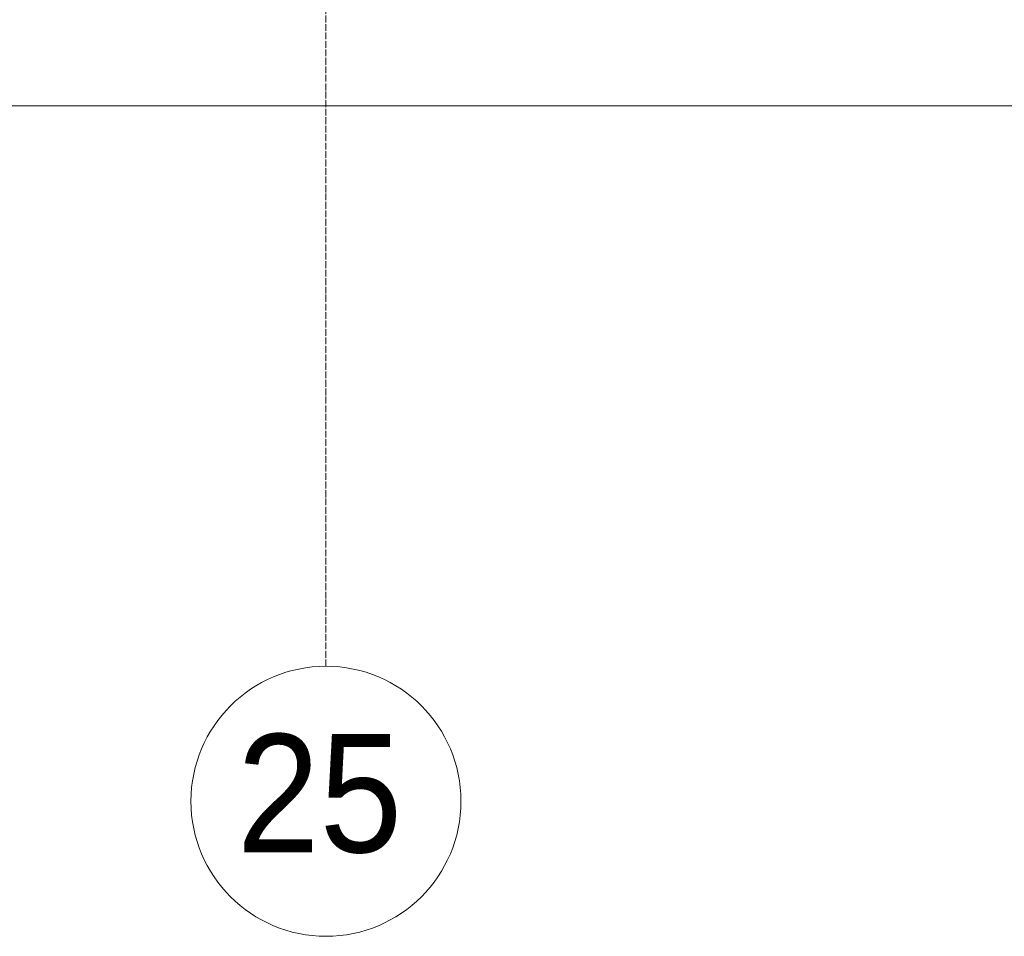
# Model space of a CAD drawing. Header units: millimetres. Extents: x -816133 to 919604, y 87941 to 147341.
# Tile 183 of 256: x 131478 to 134396, y 116759 to 119474. Entities that reach past the tile are written whole.
import ezdxf

# ---------------------------------------------------------------- set-up
doc = ezdxf.new("R2010")
doc.units = ezdxf.units.MM
doc.linetypes.add('Линия сетки', pattern=[25, 20, -2.5, 0, -2.5])
for name, color, linetype, lineweight in [('A-010-D_DIM', 7, 'Continuous', 9), ('Z-030-M_GRID', 7, 'Continuous', 9), ('Z-033_T_GRIDREF', 7, 'Continuous', 20), ('СС-011-ПОЖ-СИГНАЛИЗАЦИЯ', 1, 'Continuous', 30)]:
    doc.layers.add(name, color=color, linetype=linetype, lineweight=lineweight)
doc.styles.add('Arial', font='arial.ttf', dxfattribs={"width": 0.9, "height": 700})

# ---------------------------------------------------------------- blocks, each defined once
blk = doc.blocks.new('13эт')
at = {"layer": 'A-010-D_DIM', "color": 9, "lineweight": 15}
blk.add_line((401945.4, 119218.6), (443845.4, 119218.6), dxfattribs=at)
at = {"layer": 'Z-030-M_GRID', "color": 9, "linetype": 'Линия сетки'}
blk.add_line((407695.4, 117558.7), (407695.4, 138582.9), dxfattribs=at)
at = {"layer": 'Z-033_T_GRIDREF', "color": 9}
for start, end in [(0, 180), (180, 0)]:
    blk.add_arc((407695.4, 117158.7), 400, start, end, dxfattribs=at)
at = {"layer": 'Z-033_T_GRIDREF', "color": 9, "style": 'Arial', "width": 0.9}
blk.add_text('25', height=350, dxfattribs=at).set_placement((407431.9, 117007.6))

msp = doc.modelspace()

# ---------------------------------------------------------------- block references
at = {"layer": 'СС-011-ПОЖ-СИГНАЛИЗАЦИЯ', "color": 9, "lineweight": 30}
msp.add_blockref('13эт', (-275309.7, 0), dxfattribs=at)

doc.saveas('drawing.dxf')
